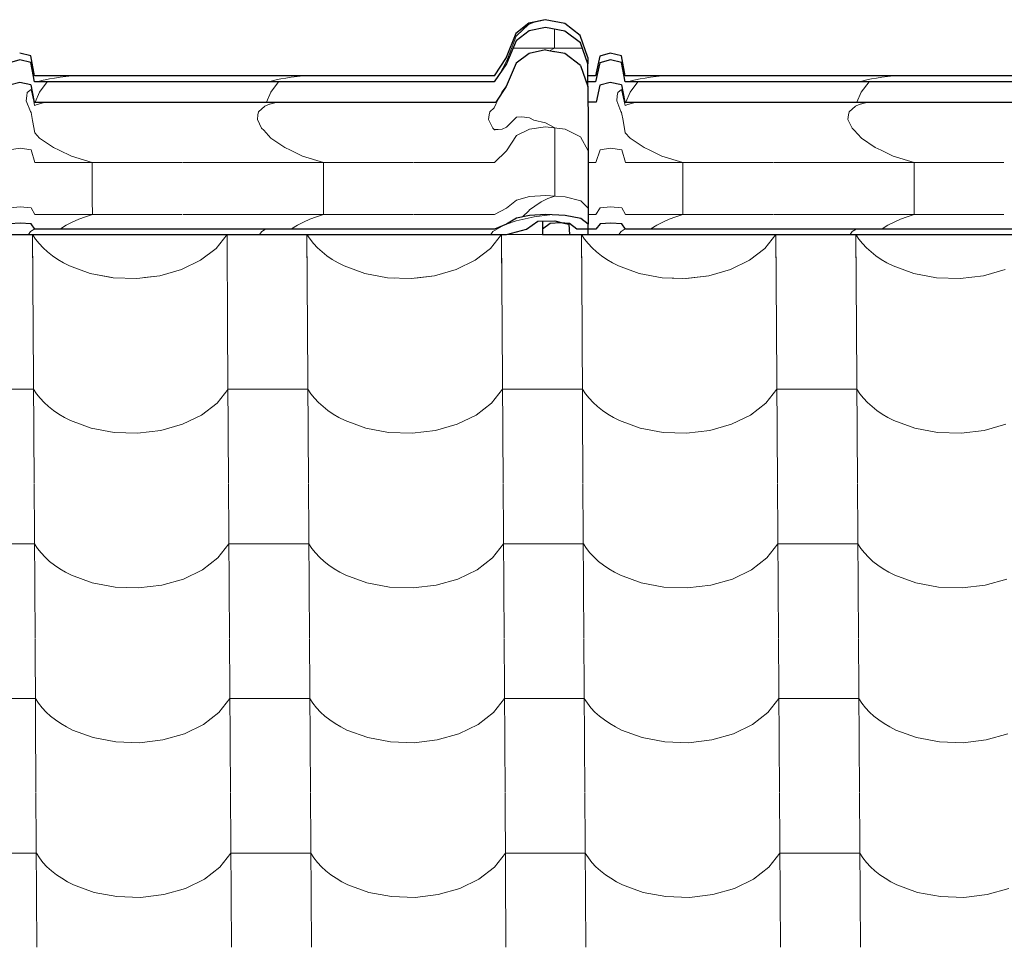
# Model space of a CAD drawing. Header units: millimetres. Extents: x -29001 to 109416, y -1251 to 13451.
# Tile 138 of 163: x -6444 to -5852, y 10428 to 10985. Entities that reach past the tile are written whole.
import ezdxf

# ---------------------------------------------------------------- set-up
doc = ezdxf.new("R2010")
doc.units = ezdxf.units.MM
doc.header["$MEASUREMENT"] = 0
for name, color, linetype in [('POHLED JIŽNÍ_1_Konstrukce - nosné', 7, 'Continuous'), ('POHLED JIŽNÍ_1_Nové_Konstrukce - krov', 7, 'Continuous'), ('POHLED JIŽNÍ_1_Nové_Konstrukce - střechy a skořepiny', 7, 'Continuous'), ('POHLED JIŽNÍ_1_Nové_Výplně - Povrchové', 7, 'Continuous')]:
    doc.layers.add(name, color=color, linetype=linetype)

# ---------------------------------------------------------------- blocks, each defined once
blk = doc.blocks.new('*X1', base_point=(-31394.74, -25864.88))
at = {"layer": 'POHLED JIŽNÍ_1_Nové_Výplně - Povrchové', "color": 21, "linetype": 'Continuous', "lineweight": 20, "true_color": 0xffaaaa}
for p, q in [((-6436.23, 10856.09), (-6435.87, 10799.61)), ((-6436.2, 10856.09), (-6434.39, 10853.33)), ((-6325.88, 10847.74), (-6319.29, 10856.09)), ((-6319.26, 10856.09), (-6318.91, 10799.61)), ((-6271.23, 10856.09), (-6270.88, 10799.61)), ((-6271.21, 10856.09), (-6269.39, 10853.33)), ((-6160.88, 10847.74), (-6154.3, 10856.09)), ((-6154.27, 10856.09), (-6153.91, 10799.61)), ((-6130.25, 10856.13), (-6151.16, 10856.13)), ((-6129.59, 10856.13), (-6130.25, 10856.13)), ((-6106.23, 10856.09), (-6105.88, 10799.61)), ((-6106.21, 10856.09), (-6104.39, 10853.33)), ((-5995.89, 10847.74), (-5989.3, 10856.09)), ((-5989.27, 10856.09), (-5988.92, 10799.61)), ((-5941.24, 10856.09), (-5940.88, 10799.61)), ((-5941.21, 10856.09), (-5939.39, 10853.33)), ((-6434.39, 10853.33), (-6432.25, 10850.64)), ((-6432.25, 10850.64), (-6429.82, 10848.05)), ((-6269.39, 10853.33), (-6267.25, 10850.64)), ((-6267.25, 10850.64), (-6264.83, 10848.05)), ((-6104.39, 10853.33), (-6102.25, 10850.64)), ((-6102.25, 10850.64), (-6099.83, 10848.05)), ((-5939.39, 10853.33), (-5937.26, 10850.64)), ((-5937.26, 10850.64), (-5934.83, 10848.05)), ((-6429.82, 10848.05), (-6427.13, 10845.59)), ((-6427.13, 10845.59), (-6424.17, 10843.26)), ((-6335.15, 10840.57), (-6325.88, 10847.74)), ((-6264.83, 10848.05), (-6262.13, 10845.59)), ((-6262.13, 10845.59), (-6259.18, 10843.26)), ((-6170.15, 10840.57), (-6160.88, 10847.74)), ((-6099.83, 10848.05), (-6097.13, 10845.59)), ((-6097.13, 10845.59), (-6094.18, 10843.26)), ((-6005.15, 10840.57), (-5995.89, 10847.74)), ((-5934.83, 10848.05), (-5932.14, 10845.59)), ((-5932.14, 10845.59), (-5929.18, 10843.26)), ((-6424.17, 10843.26), (-6420.97, 10841.08)), ((-6420.97, 10841.08), (-6417.55, 10839.06)), ((-6417.55, 10839.06), (-6413.92, 10837.21)), ((-6346.59, 10834.98), (-6335.15, 10840.57)), ((-6259.18, 10843.26), (-6255.98, 10841.08)), ((-6255.98, 10841.08), (-6252.55, 10839.06)), ((-6252.55, 10839.06), (-6248.92, 10837.21)), ((-6181.59, 10834.98), (-6170.15, 10840.57)), ((-6094.18, 10843.26), (-6090.98, 10841.08)), ((-6090.98, 10841.08), (-6087.56, 10839.06)), ((-6087.56, 10839.06), (-6083.92, 10837.21)), ((-6016.59, 10834.98), (-6005.15, 10840.57)), ((-5929.18, 10843.26), (-5925.98, 10841.08)), ((-5925.98, 10841.08), (-5922.56, 10839.06)), ((-5922.56, 10839.06), (-5918.92, 10837.21)), ((-6413.92, 10837.21), (-6401.45, 10832.64)), ((-6401.45, 10832.64), (-6387.77, 10830.05)), ((-6359.62, 10831.25), (-6346.59, 10834.98)), ((-6248.92, 10837.21), (-6236.45, 10832.64)), ((-6236.45, 10832.64), (-6222.77, 10830.05)), ((-6194.63, 10831.25), (-6181.59, 10834.98)), ((-6083.92, 10837.21), (-6071.45, 10832.64)), ((-6071.45, 10832.64), (-6057.77, 10830.05)), ((-6029.63, 10831.25), (-6016.59, 10834.98)), ((-5918.92, 10837.21), (-5906.45, 10832.64)), ((-5906.45, 10832.64), (-5892.78, 10830.05)), ((-5864.63, 10831.25), (-5851.6, 10834.98)), ((-6387.77, 10830.05), (-6373.59, 10829.58)), ((-6373.59, 10829.58), (-6359.62, 10831.25)), ((-6222.77, 10830.05), (-6208.59, 10829.58)), ((-6208.59, 10829.58), (-6194.63, 10831.25)), ((-6057.77, 10830.05), (-6043.59, 10829.58)), ((-6043.59, 10829.58), (-6029.63, 10831.25)), ((-5892.78, 10830.05), (-5878.6, 10829.58)), ((-5878.6, 10829.58), (-5864.63, 10831.25)), ((-6435.87, 10799.27), (-6435.29, 10706.6)), ((-6318.91, 10799.27), (-6318.33, 10706.6)), ((-6270.88, 10799.27), (-6270.3, 10706.6)), ((-6153.91, 10799.27), (-6153.33, 10706.6)), ((-6105.88, 10799.27), (-6105.3, 10706.6)), ((-5988.91, 10799.27), (-5988.34, 10706.6)), ((-5940.88, 10799.27), (-5940.3, 10706.6)), ((-6435.65, 10763.12), (-6459.66, 10763.12)), ((-6435.65, 10763.12), (-6433.8, 10760.33)), ((-6325.3, 10754.73), (-6318.68, 10763.12)), ((-6294.67, 10763.12), (-6318.68, 10763.12)), ((-6270.65, 10763.12), (-6294.67, 10763.12)), ((-6270.65, 10763.12), (-6268.81, 10760.33)), ((-6160.3, 10754.73), (-6153.69, 10763.12)), ((-6129.67, 10763.12), (-6153.69, 10763.12)), ((-6105.65, 10763.12), (-6129.67, 10763.12)), ((-6105.65, 10763.12), (-6103.81, 10760.33)), ((-5995.3, 10754.73), (-5988.69, 10763.12)), ((-5964.67, 10763.12), (-5988.69, 10763.12)), ((-5940.65, 10763.12), (-5964.67, 10763.12)), ((-5940.65, 10763.12), (-5938.81, 10760.33)), ((-6433.8, 10760.33), (-6431.67, 10757.63)), ((-6431.67, 10757.63), (-6429.24, 10755.04)), ((-6429.24, 10755.04), (-6426.55, 10752.58)), ((-6334.56, 10747.56), (-6325.3, 10754.73)), ((-6268.81, 10760.33), (-6266.67, 10757.63)), ((-6266.67, 10757.63), (-6264.25, 10755.04)), ((-6264.25, 10755.04), (-6261.55, 10752.58)), ((-6169.57, 10747.56), (-6160.3, 10754.73)), ((-6103.81, 10760.33), (-6101.67, 10757.63)), ((-6101.67, 10757.63), (-6099.25, 10755.04)), ((-6099.25, 10755.04), (-6096.55, 10752.58)), ((-6004.57, 10747.56), (-5995.3, 10754.73)), ((-5938.81, 10760.33), (-5936.67, 10757.63)), ((-5936.67, 10757.63), (-5934.25, 10755.04)), ((-5934.25, 10755.04), (-5931.55, 10752.58)), ((-6426.55, 10752.58), (-6423.59, 10750.25)), ((-6423.59, 10750.25), (-6420.39, 10748.07)), ((-6261.55, 10752.58), (-6258.59, 10750.25)), ((-6258.59, 10750.25), (-6255.4, 10748.07)), ((-6096.55, 10752.58), (-6093.6, 10750.25)), ((-6093.6, 10750.25), (-6090.4, 10748.07)), ((-5931.55, 10752.58), (-5928.6, 10750.25)), ((-5928.6, 10750.25), (-5925.4, 10748.07)), ((-6420.39, 10748.07), (-6416.97, 10746.05)), ((-6416.97, 10746.05), (-6413.34, 10744.21)), ((-6413.34, 10744.21), (-6400.86, 10739.63)), ((-6346.01, 10741.97), (-6334.56, 10747.56)), ((-6255.4, 10748.07), (-6251.97, 10746.05)), ((-6251.97, 10746.05), (-6248.34, 10744.21)), ((-6248.34, 10744.21), (-6235.87, 10739.63)), ((-6181.01, 10741.97), (-6169.57, 10747.56)), ((-6090.4, 10748.07), (-6086.97, 10746.05)), ((-6086.97, 10746.05), (-6083.34, 10744.21)), ((-6083.34, 10744.21), (-6070.87, 10739.63)), ((-6016.01, 10741.97), (-6004.57, 10747.56)), ((-5925.4, 10748.07), (-5921.98, 10746.05)), ((-5921.98, 10746.05), (-5918.34, 10744.21)), ((-5918.34, 10744.21), (-5905.87, 10739.63)), ((-6400.86, 10739.63), (-6387.19, 10737.05)), ((-6387.19, 10737.05), (-6373.01, 10736.57)), ((-6373.01, 10736.57), (-6359.04, 10738.24)), ((-6359.04, 10738.24), (-6346.01, 10741.97)), ((-6235.87, 10739.63), (-6222.19, 10737.05)), ((-6222.19, 10737.05), (-6208.01, 10736.57)), ((-6208.01, 10736.57), (-6194.04, 10738.24)), ((-6194.04, 10738.24), (-6181.01, 10741.97)), ((-6070.87, 10739.63), (-6057.19, 10737.05)), ((-6057.19, 10737.05), (-6043.01, 10736.57)), ((-6043.01, 10736.57), (-6029.05, 10738.24)), ((-6029.05, 10738.24), (-6016.01, 10741.97)), ((-5905.87, 10739.63), (-5892.2, 10737.05)), ((-5892.2, 10737.05), (-5878.01, 10736.57)), ((-5878.01, 10736.57), (-5864.05, 10738.24)), ((-5864.05, 10738.24), (-5851.01, 10741.97)), ((-6435.29, 10706.27), (-6434.71, 10613.59)), ((-6318.33, 10706.27), (-6317.75, 10613.59)), ((-6270.29, 10706.27), (-6269.71, 10613.59)), ((-6153.33, 10706.27), (-6152.75, 10613.59)), ((-6105.3, 10706.27), (-6104.72, 10613.59)), ((-5988.33, 10706.27), (-5987.75, 10613.59)), ((-5940.3, 10706.27), (-5939.72, 10613.59)), ((-6435.06, 10670.11), (-6459.08, 10670.11)), ((-6435.06, 10670.11), (-6433.22, 10667.32)), ((-6433.22, 10667.32), (-6431.09, 10664.62)), ((-6324.72, 10661.72), (-6318.1, 10670.11)), ((-6294.08, 10670.11), (-6318.1, 10670.11)), ((-6270.07, 10670.11), (-6294.08, 10670.11)), ((-6270.07, 10670.11), (-6268.23, 10667.32)), ((-6268.23, 10667.32), (-6266.09, 10664.62)), ((-6159.72, 10661.72), (-6153.1, 10670.11)), ((-6129.09, 10670.11), (-6153.1, 10670.11)), ((-6105.07, 10670.11), (-6129.09, 10670.11)), ((-6105.07, 10670.11), (-6103.23, 10667.32)), ((-6103.23, 10667.32), (-6101.09, 10664.62)), ((-5994.72, 10661.72), (-5988.11, 10670.11)), ((-5964.09, 10670.11), (-5988.11, 10670.11)), ((-5940.07, 10670.11), (-5964.09, 10670.11)), ((-5940.07, 10670.11), (-5938.23, 10667.32)), ((-5938.23, 10667.32), (-5936.09, 10664.62)), ((-6431.09, 10664.62), (-6428.66, 10662.03)), ((-6428.66, 10662.03), (-6425.97, 10659.57)), ((-6333.98, 10654.55), (-6324.72, 10661.72)), ((-6266.09, 10664.62), (-6263.66, 10662.03)), ((-6263.66, 10662.03), (-6260.97, 10659.57)), ((-6168.99, 10654.55), (-6159.72, 10661.72)), ((-6101.09, 10664.62), (-6098.67, 10662.03)), ((-6098.67, 10662.03), (-6095.97, 10659.57)), ((-6003.99, 10654.55), (-5994.72, 10661.72)), ((-5936.09, 10664.62), (-5933.67, 10662.03)), ((-5933.67, 10662.03), (-5930.97, 10659.57)), ((-6425.97, 10659.57), (-6423.01, 10657.24)), ((-6423.01, 10657.24), (-6419.81, 10655.06)), ((-6419.81, 10655.06), (-6416.39, 10653.04)), ((-6345.42, 10648.96), (-6333.98, 10654.55)), ((-6260.97, 10659.57), (-6258.01, 10657.24)), ((-6258.01, 10657.24), (-6254.81, 10655.06)), ((-6254.81, 10655.06), (-6251.39, 10653.04)), ((-6180.43, 10648.96), (-6168.99, 10654.55)), ((-6095.97, 10659.57), (-6093.02, 10657.24)), ((-6093.02, 10657.24), (-6089.82, 10655.06)), ((-6089.82, 10655.06), (-6086.39, 10653.04)), ((-6015.43, 10648.96), (-6003.99, 10654.55)), ((-5930.97, 10659.57), (-5928.02, 10657.24)), ((-5928.02, 10657.24), (-5924.82, 10655.06)), ((-5924.82, 10655.06), (-5921.39, 10653.04)), ((-6416.39, 10653.04), (-6412.75, 10651.2)), ((-6412.75, 10651.2), (-6400.28, 10646.62)), ((-6358.46, 10645.24), (-6345.42, 10648.96)), ((-6251.39, 10653.04), (-6247.76, 10651.2)), ((-6247.76, 10651.2), (-6235.28, 10646.62)), ((-6193.46, 10645.24), (-6180.43, 10648.96)), ((-6086.39, 10653.04), (-6082.76, 10651.2)), ((-6082.76, 10651.2), (-6070.29, 10646.62)), ((-6028.47, 10645.24), (-6015.43, 10648.96)), ((-5921.39, 10653.04), (-5917.76, 10651.2)), ((-5917.76, 10651.2), (-5905.29, 10646.62)), ((-5863.47, 10645.24), (-5850.43, 10648.96)), ((-6400.28, 10646.62), (-6386.61, 10644.04)), ((-6386.61, 10644.04), (-6372.42, 10643.57)), ((-6372.42, 10643.57), (-6358.46, 10645.24)), ((-6235.28, 10646.62), (-6221.61, 10644.04)), ((-6221.61, 10644.04), (-6207.43, 10643.57)), ((-6207.43, 10643.57), (-6193.46, 10645.24)), ((-6070.29, 10646.62), (-6056.61, 10644.04)), ((-6056.61, 10644.04), (-6042.43, 10643.57)), ((-6042.43, 10643.57), (-6028.47, 10645.24)), ((-5905.29, 10646.62), (-5891.61, 10644.04)), ((-5891.61, 10644.04), (-5877.43, 10643.57)), ((-5877.43, 10643.57), (-5863.47, 10645.24)), ((-6434.71, 10613.26), (-6434.13, 10520.58)), ((-6317.75, 10613.26), (-6317.17, 10520.58)), ((-6269.71, 10613.26), (-6269.13, 10520.58)), ((-6152.75, 10613.26), (-6152.17, 10520.58)), ((-6104.71, 10613.26), (-6104.14, 10520.58)), ((-5987.75, 10613.26), (-5987.17, 10520.58)), ((-5939.72, 10613.26), (-5939.14, 10520.58)), ((-6434.48, 10577.1), (-6458.5, 10577.1)), ((-6434.48, 10577.1), (-6432.64, 10574.31)), ((-6324.14, 10568.71), (-6317.52, 10577.1)), ((-6293.5, 10577.1), (-6317.52, 10577.1)), ((-6269.49, 10577.1), (-6293.5, 10577.1)), ((-6269.49, 10577.1), (-6267.64, 10574.31)), ((-6159.14, 10568.71), (-6152.52, 10577.1)), ((-6128.51, 10577.1), (-6152.52, 10577.1)), ((-6104.49, 10577.1), (-6128.51, 10577.1)), ((-6104.49, 10577.1), (-6102.65, 10574.31)), ((-5994.14, 10568.71), (-5987.53, 10577.1)), ((-5963.51, 10577.1), (-5987.53, 10577.1)), ((-5939.49, 10577.1), (-5963.51, 10577.1)), ((-5939.49, 10577.1), (-5937.65, 10574.31)), ((-6432.64, 10574.31), (-6430.5, 10571.61)), ((-6430.5, 10571.61), (-6428.08, 10569.02)), ((-6267.64, 10574.31), (-6265.51, 10571.61)), ((-6265.51, 10571.61), (-6263.08, 10569.02)), ((-6102.65, 10574.31), (-6100.51, 10571.61)), ((-6100.51, 10571.61), (-6098.09, 10569.02)), ((-5937.65, 10574.31), (-5935.51, 10571.61)), ((-5935.51, 10571.61), (-5933.09, 10569.02)), ((-6428.08, 10569.02), (-6425.38, 10566.56)), ((-6425.38, 10566.56), (-6422.43, 10564.23)), ((-6333.4, 10561.54), (-6324.14, 10568.71)), ((-6263.08, 10569.02), (-6260.39, 10566.56)), ((-6260.39, 10566.56), (-6257.43, 10564.23)), ((-6168.4, 10561.54), (-6159.14, 10568.71)), ((-6098.09, 10569.02), (-6095.39, 10566.56)), ((-6095.39, 10566.56), (-6092.43, 10564.23)), ((-6003.41, 10561.54), (-5994.14, 10568.71)), ((-5933.09, 10569.02), (-5930.39, 10566.56)), ((-5930.39, 10566.56), (-5927.44, 10564.23)), ((-6422.43, 10564.23), (-6419.23, 10562.05)), ((-6419.23, 10562.05), (-6415.81, 10560.04)), ((-6415.81, 10560.04), (-6412.17, 10558.19)), ((-6344.84, 10555.95), (-6333.4, 10561.54)), ((-6257.43, 10564.23), (-6254.23, 10562.05)), ((-6254.23, 10562.05), (-6250.81, 10560.04)), ((-6250.81, 10560.04), (-6247.18, 10558.19)), ((-6179.85, 10555.95), (-6168.4, 10561.54)), ((-6092.43, 10564.23), (-6089.24, 10562.05)), ((-6089.24, 10562.05), (-6085.81, 10560.04)), ((-6085.81, 10560.04), (-6082.18, 10558.19)), ((-6014.85, 10555.95), (-6003.41, 10561.54)), ((-5927.44, 10564.23), (-5924.24, 10562.05)), ((-5924.24, 10562.05), (-5920.81, 10560.04)), ((-5920.81, 10560.04), (-5917.18, 10558.19)), ((-6412.17, 10558.19), (-6399.7, 10553.61)), ((-6399.7, 10553.61), (-6386.02, 10551.03)), ((-6357.88, 10552.23), (-6344.84, 10555.95)), ((-6247.18, 10558.19), (-6234.7, 10553.61)), ((-6234.7, 10553.61), (-6221.03, 10551.03)), ((-6192.88, 10552.23), (-6179.85, 10555.95)), ((-6082.18, 10558.19), (-6069.71, 10553.61)), ((-6069.71, 10553.61), (-6056.03, 10551.03)), ((-6027.88, 10552.23), (-6014.85, 10555.95)), ((-5917.18, 10558.19), (-5904.71, 10553.61)), ((-5904.71, 10553.61), (-5891.03, 10551.03)), ((-5862.89, 10552.23), (-5849.85, 10555.95)), ((-6386.02, 10551.03), (-6371.84, 10550.56)), ((-6371.84, 10550.56), (-6357.88, 10552.23)), ((-6221.03, 10551.03), (-6206.85, 10550.56)), ((-6206.85, 10550.56), (-6192.88, 10552.23)), ((-6056.03, 10551.03), (-6041.85, 10550.56)), ((-6041.85, 10550.56), (-6027.88, 10552.23)), ((-5891.03, 10551.03), (-5876.85, 10550.56)), ((-5876.85, 10550.56), (-5862.89, 10552.23)), ((-6434.13, 10520.25), (-6433.55, 10427.57)), ((-6317.16, 10520.25), (-6316.59, 10427.57)), ((-6269.13, 10520.25), (-6268.55, 10427.57)), ((-6152.17, 10520.25), (-6151.59, 10427.57)), ((-6104.13, 10520.25), (-6103.55, 10427.57)), ((-5987.17, 10520.25), (-5986.59, 10427.57)), ((-5939.14, 10520.25), (-5938.56, 10427.57)), ((-6433.9, 10484.09), (-6457.92, 10484.09)), ((-6433.9, 10484.09), (-6432.06, 10481.3)), ((-6323.55, 10475.7), (-6316.94, 10484.09)), ((-6292.92, 10484.09), (-6316.94, 10484.09)), ((-6268.9, 10484.09), (-6292.92, 10484.09)), ((-6268.9, 10484.09), (-6267.06, 10481.3)), ((-6158.56, 10475.7), (-6151.94, 10484.09)), ((-6127.92, 10484.09), (-6151.94, 10484.09)), ((-6103.91, 10484.09), (-6127.92, 10484.09)), ((-6103.91, 10484.09), (-6102.07, 10481.3)), ((-5993.56, 10475.7), (-5986.94, 10484.09)), ((-5962.93, 10484.09), (-5986.94, 10484.09)), ((-5938.91, 10484.09), (-5962.93, 10484.09)), ((-5938.91, 10484.09), (-5937.07, 10481.3)), ((-6432.06, 10481.3), (-6429.92, 10478.6)), ((-6429.92, 10478.6), (-6427.5, 10476.01)), ((-6267.06, 10481.3), (-6264.92, 10478.6)), ((-6264.92, 10478.6), (-6262.5, 10476.01)), ((-6102.07, 10481.3), (-6099.93, 10478.6)), ((-6099.93, 10478.6), (-6097.5, 10476.01)), ((-5937.07, 10481.3), (-5934.93, 10478.6)), ((-5934.93, 10478.6), (-5932.51, 10476.01)), ((-6427.5, 10476.01), (-6424.8, 10473.55)), ((-6424.8, 10473.55), (-6421.85, 10471.22)), ((-6421.85, 10471.22), (-6418.65, 10469.04)), ((-6332.82, 10468.53), (-6323.55, 10475.7)), ((-6262.5, 10476.01), (-6259.8, 10473.55)), ((-6259.8, 10473.55), (-6256.85, 10471.22)), ((-6256.85, 10471.22), (-6253.65, 10469.04)), ((-6167.82, 10468.53), (-6158.56, 10475.7)), ((-6097.5, 10476.01), (-6094.81, 10473.55)), ((-6094.81, 10473.55), (-6091.85, 10471.22)), ((-6091.85, 10471.22), (-6088.65, 10469.04)), ((-6002.82, 10468.53), (-5993.56, 10475.7)), ((-5932.51, 10476.01), (-5929.81, 10473.55)), ((-5929.81, 10473.55), (-5926.85, 10471.22)), ((-5926.85, 10471.22), (-5923.66, 10469.04)), ((-6418.65, 10469.04), (-6415.22, 10467.03)), ((-6415.22, 10467.03), (-6411.59, 10465.18)), ((-6411.59, 10465.18), (-6399.12, 10460.61)), ((-6344.26, 10462.94), (-6332.82, 10468.53)), ((-6253.65, 10469.04), (-6250.23, 10467.03)), ((-6250.23, 10467.03), (-6246.59, 10465.18)), ((-6246.59, 10465.18), (-6234.12, 10460.61)), ((-6179.26, 10462.94), (-6167.82, 10468.53)), ((-6088.65, 10469.04), (-6085.23, 10467.03)), ((-6085.23, 10467.03), (-6081.6, 10465.18)), ((-6081.6, 10465.18), (-6069.12, 10460.61)), ((-6014.27, 10462.94), (-6002.82, 10468.53)), ((-5923.66, 10469.04), (-5920.23, 10467.03)), ((-5920.23, 10467.03), (-5916.6, 10465.18)), ((-5916.6, 10465.18), (-5904.13, 10460.61)), ((-6399.12, 10460.61), (-6385.44, 10458.02)), ((-6371.26, 10457.55), (-6357.3, 10459.22)), ((-6357.3, 10459.22), (-6344.26, 10462.94)), ((-6234.12, 10460.61), (-6220.45, 10458.02)), ((-6206.26, 10457.55), (-6192.3, 10459.22)), ((-6192.3, 10459.22), (-6179.26, 10462.94)), ((-6069.12, 10460.61), (-6055.45, 10458.02)), ((-6041.27, 10457.55), (-6027.3, 10459.22)), ((-6027.3, 10459.22), (-6014.27, 10462.94)), ((-5904.13, 10460.61), (-5890.45, 10458.02)), ((-5876.27, 10457.55), (-5862.31, 10459.22)), ((-5862.31, 10459.22), (-5849.27, 10462.94)), ((-6385.44, 10458.02), (-6371.26, 10457.55)), ((-6220.45, 10458.02), (-6206.26, 10457.55)), ((-6055.45, 10458.02), (-6041.27, 10457.55)), ((-5890.45, 10458.02), (-5876.27, 10457.55))]:
    blk.add_line(p, q, dxfattribs=at)
blk = doc.blocks.new('*X2', base_point=(-31394.74, -25864.88))
at = {"layer": 'POHLED JIŽNÍ_1_Nové_Konstrukce - střechy a skořepiny', "color": 21, "linetype": 'Continuous', "lineweight": 20, "true_color": 0xffaaaa}
for p, q in [((-6436.23, 10856.09), (-6436.07, 10830.24)), ((-6436.2, 10856.09), (-6434.39, 10853.33)), ((-6325.88, 10847.74), (-6319.29, 10856.09)), ((-6319.26, 10856.09), (-6319.1, 10830.06)), ((-6271.23, 10856.09), (-6271.07, 10829.99)), ((-6271.21, 10856.09), (-6269.39, 10853.33)), ((-6160.88, 10847.74), (-6154.3, 10856.09)), ((-6154.27, 10856.09), (-6154.05, 10821.21)), ((-6130.25, 10856.13), (-6151.16, 10856.13)), ((-6129.59, 10856.13), (-6130.25, 10856.13)), ((-6106.23, 10856.09), (-6106.07, 10829.75)), ((-6106.21, 10856.09), (-6104.39, 10853.33)), ((-5995.89, 10847.74), (-5989.3, 10856.09)), ((-5989.27, 10856.09), (-5989.1, 10829.57)), ((-5941.24, 10856.09), (-5941.07, 10829.5)), ((-5941.21, 10856.09), (-5939.39, 10853.33)), ((-6434.39, 10853.33), (-6432.25, 10850.64)), ((-6432.25, 10850.64), (-6429.82, 10848.05)), ((-6269.39, 10853.33), (-6267.25, 10850.64)), ((-6267.25, 10850.64), (-6264.83, 10848.05)), ((-6104.39, 10853.33), (-6102.25, 10850.64)), ((-6102.25, 10850.64), (-6099.83, 10848.05)), ((-5939.39, 10853.33), (-5937.26, 10850.64)), ((-5937.26, 10850.64), (-5934.83, 10848.05)), ((-6429.82, 10848.05), (-6427.13, 10845.59)), ((-6427.13, 10845.59), (-6424.17, 10843.26)), ((-6335.15, 10840.57), (-6325.88, 10847.74)), ((-6264.83, 10848.05), (-6262.13, 10845.59)), ((-6262.13, 10845.59), (-6259.18, 10843.26)), ((-6170.15, 10840.57), (-6160.88, 10847.74)), ((-6099.83, 10848.05), (-6097.13, 10845.59)), ((-6097.13, 10845.59), (-6094.18, 10843.26)), ((-6005.15, 10840.57), (-5995.89, 10847.74)), ((-5934.83, 10848.05), (-5932.14, 10845.59)), ((-5932.14, 10845.59), (-5929.18, 10843.26)), ((-6424.17, 10843.26), (-6420.97, 10841.08)), ((-6420.97, 10841.08), (-6417.55, 10839.06)), ((-6417.55, 10839.06), (-6413.92, 10837.21)), ((-6346.59, 10834.98), (-6335.15, 10840.57)), ((-6259.18, 10843.26), (-6255.98, 10841.08)), ((-6255.98, 10841.08), (-6252.55, 10839.06)), ((-6252.55, 10839.06), (-6248.92, 10837.21)), ((-6181.59, 10834.98), (-6170.15, 10840.57)), ((-6094.18, 10843.26), (-6090.98, 10841.08)), ((-6090.98, 10841.08), (-6087.56, 10839.06)), ((-6087.56, 10839.06), (-6083.92, 10837.21)), ((-6016.59, 10834.98), (-6005.15, 10840.57)), ((-5929.18, 10843.26), (-5925.98, 10841.08)), ((-5925.98, 10841.08), (-5922.56, 10839.06)), ((-5922.56, 10839.06), (-5918.92, 10837.21)), ((-6413.92, 10837.21), (-6401.45, 10832.64)), ((-6401.45, 10832.64), (-6388.37, 10830.17)), ((-6359.62, 10831.25), (-6346.59, 10834.98)), ((-6248.92, 10837.21), (-6236.45, 10832.64)), ((-6236.45, 10832.64), (-6222.77, 10830.05)), ((-6194.63, 10831.25), (-6181.59, 10834.98)), ((-6083.92, 10837.21), (-6071.45, 10832.64)), ((-6071.45, 10832.64), (-6057.77, 10830.05)), ((-6029.63, 10831.25), (-6016.59, 10834.98)), ((-5918.92, 10837.21), (-5906.45, 10832.64)), ((-5906.45, 10832.64), (-5892.78, 10830.05)), ((-5864.63, 10831.25), (-5851.6, 10834.98)), ((-6368.94, 10830.14), (-6359.62, 10831.25)), ((-6222.77, 10830.05), (-6218.54, 10829.91)), ((-6205.99, 10829.9), (-6194.63, 10831.25)), ((-6057.77, 10830.05), (-6045.75, 10829.66)), ((-6043.03, 10829.65), (-6029.63, 10831.25)), ((-5892.78, 10830.05), (-5878.6, 10829.58)), ((-5878.6, 10829.58), (-5864.63, 10831.25))]:
    blk.add_line(p, q, dxfattribs=at)

msp = doc.modelspace()

# ---------------------------------------------------------------- linework, layer by layer
at = {"layer": 'POHLED JIŽNÍ_1_Nové_Konstrukce - krov', "color": 1, "linetype": 'Continuous', "lineweight": 25}
for p, q in [((-6137.75, 10983.03), (-6145.62, 10976.93)), ((-6128.02, 10985.2), (-6137.75, 10983.03)), ((-6127.89, 10980.54), (-6137.62, 10978.44)), ((-6116.3, 10982.9), (-6127.96, 10985.2)), ((-6116.24, 10978.31), (-6127.89, 10980.54)), ((-6106.92, 10975.64), (-6116.3, 10982.9)), ((-6145.62, 10976.93), (-6151.48, 10962.56)), ((-6137.62, 10978.44), (-6145.49, 10972.52)), ((-6106.85, 10971.28), (-6116.24, 10978.31)), ((-6102.38, 10962.56), (-6106.92, 10975.64)), ((-6145.49, 10972.52), (-6151.37, 10958.59)), ((-6102.32, 10958.59), (-6106.85, 10971.28)), ((-6437.18, 10963.47), (-6443.9, 10965.04)), ((-6434.99, 10951.44), (-6437.18, 10963.47)), ((-6151.48, 10962.56), (-6158.7, 10951.44)), ((-6137.63, 10964.91), (-6145.5, 10959)), ((-6127.9, 10967.02), (-6137.63, 10964.91)), ((-6127.9, 10967.02), (-6122.83, 10966.05)), ((-6122.25, 10965.94), (-6122.83, 10966.05)), ((-6122.41, 10966.08), (-6122.25, 10965.94)), ((-6116.25, 10964.79), (-6122.25, 10965.94)), ((-6106.86, 10957.75), (-6116.25, 10964.79)), ((-6102.38, 10962.56), (-6102.32, 10958.59)), ((-6095.2, 10963.3), (-6097.86, 10951.44)), ((-6088.96, 10965.04), (-6095.2, 10963.3)), ((-6082.18, 10963.47), (-6088.91, 10965.04)), ((-6079.99, 10951.44), (-6082.18, 10963.47)), ((-6443.85, 10961), (-6450.09, 10959.31)), ((-6437.12, 10959.47), (-6443.85, 10961)), ((-6434.94, 10947.81), (-6437.12, 10959.47)), ((-6151.37, 10958.59), (-6158.6, 10947.81)), ((-6145.5, 10959), (-6151.38, 10945.07)), ((-6106.86, 10957.75), (-6102.33, 10945.07)), ((-6102.33, 10947.81), (-6102.32, 10958.59)), ((-6095.09, 10959.31), (-6097.76, 10947.81)), ((-6088.85, 10961), (-6095.09, 10959.31)), ((-6082.12, 10959.47), (-6088.85, 10961)), ((-6079.94, 10947.81), (-6082.12, 10959.47)), ((-6429.76, 10951.44), (-6434.99, 10951.44)), ((-6164.19, 10951.44), (-6429.76, 10951.44)), ((-6158.65, 10951.44), (-6164.19, 10951.44)), ((-6097.81, 10951.44), (-6102.33, 10951.44)), ((-6074.76, 10951.44), (-6079.99, 10951.44)), ((-5809.19, 10951.44), (-6074.76, 10951.44)), ((-6443.86, 10947.48), (-6450.1, 10945.79)), ((-6437.13, 10945.95), (-6443.86, 10947.48)), ((-6437.13, 10945.95), (-6435.22, 10935.71)), ((-6429.71, 10947.81), (-6434.94, 10947.81)), ((-6164.14, 10947.81), (-6429.71, 10947.81)), ((-6158.6, 10947.81), (-6164.14, 10947.81)), ((-6151.38, 10945.07), (-6157.65, 10935.71)), ((-6097.76, 10947.81), (-6103.31, 10947.81)), ((-6102.33, 10945.07), (-6102.33, 10947.81)), ((-6102.33, 10945.07), (-6102.29, 10938.09)), ((-6095.1, 10945.79), (-6097.44, 10935.71)), ((-6088.86, 10947.48), (-6095.1, 10945.79)), ((-6082.13, 10945.95), (-6088.86, 10947.48)), ((-6082.13, 10945.95), (-6080.22, 10935.71)), ((-6074.71, 10947.81), (-6079.94, 10947.81)), ((-5809.14, 10947.81), (-6074.71, 10947.81)), ((-6435.22, 10935.71), (-6157.65, 10935.71)), ((-6102.29, 10938.09), (-6102.24, 10927.87)), ((-6097.44, 10935.71), (-6102.28, 10935.71)), ((-6080.22, 10935.71), (-5802.65, 10935.71)), ((-6102.24, 10927.87), (-6102.21, 10914.75)), ((-6102.21, 10914.75), (-6102.17, 10899.1)), ((-6102.17, 10899.1), (-6102.15, 10881.41)), ((-6102.15, 10881.41), (-6102.13, 10862.22)), ((-6137.39, 10867.54), (-6145.27, 10865.95)), ((-6127.66, 10868.1), (-6137.39, 10867.54)), ((-6116.01, 10867.5), (-6127.66, 10868.1)), ((-6106.64, 10865.62), (-6116.01, 10867.5)), ((-6443.65, 10862.87), (-6449.89, 10862.41)), ((-6436.93, 10862.46), (-6443.65, 10862.87)), ((-6434.77, 10859.33), (-6436.93, 10862.46)), ((-6151.18, 10862.22), (-6158.42, 10859.33)), ((-6145.27, 10865.95), (-6151.18, 10862.22)), ((-6139.17, 10859.33), (-6132.52, 10864)), ((-6132.52, 10864), (-6122.21, 10864.23)), ((-6129.71, 10864.06), (-6129.7, 10859.33)), ((-6124.94, 10862.76), (-6129.7, 10859.33)), ((-6118.9, 10863.02), (-6124.94, 10862.76)), ((-6122.21, 10864.23), (-6116.76, 10862.92)), ((-6113.34, 10862.76), (-6118.9, 10863.02)), ((-6116.76, 10862.92), (-6113.87, 10862.22)), ((-6113.87, 10862.22), (-6113.36, 10856.09)), ((-6108.99, 10859.33), (-6113.34, 10862.76)), ((-6102.13, 10862.22), (-6106.64, 10865.62)), ((-6102.16, 10859.33), (-6102.13, 10862.22)), ((-6094.89, 10862.41), (-6097.59, 10859.33)), ((-6088.65, 10862.87), (-6094.89, 10862.41)), ((-6081.93, 10862.46), (-6088.65, 10862.87)), ((-6079.77, 10859.33), (-6081.93, 10862.46)), ((-6457.19, 10856.09), (-6442.44, 10856.09)), ((-6442.44, 10856.09), (-6151.29, 10856.09)), ((-6429.53, 10859.33), (-6434.77, 10859.33)), ((-6163.96, 10859.33), (-6429.53, 10859.33)), ((-6158.42, 10859.33), (-6163.96, 10859.33)), ((-6151.29, 10856.09), (-6139.17, 10859.33)), ((-6129.7, 10859.33), (-6129.59, 10856.09)), ((-6129.59, 10856.09), (-6114.65, 10856.09)), ((-6114.65, 10856.09), (-6113.36, 10856.09)), ((-6113.36, 10856.09), (-6102.19, 10856.09)), ((-6103.82, 10859.33), (-6108.99, 10859.33)), ((-6097.59, 10859.33), (-6103.82, 10859.33)), ((-6102.19, 10856.09), (-6102.16, 10859.33)), ((-6102.19, 10856.09), (-6087.44, 10856.09)), ((-6087.44, 10856.09), (-5796.29, 10856.09)), ((-6074.53, 10859.33), (-6079.77, 10859.33)), ((-5808.96, 10859.33), (-6074.53, 10859.33))]:
    msp.add_line(p, q, dxfattribs=at)
at = {"layer": 'POHLED JIŽNÍ_1_Nové_Konstrukce - krov', "color": 21, "linetype": 'Continuous', "lineweight": 20, "true_color": 0xffaaaa}
for p, q in [((-6137.7, 10983.03), (-6145.57, 10976.93)), ((-6138.2, 10982.11), (-6141.67, 10978.88)), ((-6137.68, 10982.59), (-6138.2, 10982.11)), ((-6127.97, 10985.2), (-6137.7, 10983.03)), ((-6134.52, 10983.72), (-6137.68, 10982.59)), ((-6134.44, 10983.75), (-6134.52, 10983.72)), ((-6130.66, 10984.6), (-6134.44, 10983.75)), ((-6127.97, 10985.2), (-6130.66, 10984.6)), ((-6145.57, 10976.93), (-6151.44, 10962.56)), ((-6145.57, 10976.93), (-6151.44, 10962.56)), ((-6145.53, 10975.21), (-6147.93, 10968.92)), ((-6145.53, 10975.21), (-6147.93, 10968.92)), ((-6144.92, 10975.8), (-6145.53, 10975.21)), ((-6141.67, 10978.88), (-6144.92, 10975.8)), ((-6122.39, 10979.49), (-6122.4, 10968.08)), ((-6147.93, 10968.92), (-6150.69, 10961.67)), ((-6147.93, 10968.92), (-6150.69, 10961.67)), ((-6105.71, 10968.08), (-6147.37, 10968.08)), ((-6125.39, 10966.54), (-6122.4, 10968.08)), ((-6151.44, 10962.56), (-6158.66, 10951.44)), ((-6151.44, 10962.56), (-6158.66, 10951.44)), ((-6095.16, 10963.3), (-6097.83, 10951.44)), ((-6095.16, 10963.3), (-6097.83, 10951.44)), ((-6088.92, 10965.04), (-6095.16, 10963.3)), ((-6151.39, 10959.77), (-6155.35, 10952.65)), ((-6151.39, 10959.77), (-6155.35, 10952.65)), ((-6150.69, 10961.67), (-6151.39, 10959.77)), ((-6150.69, 10961.67), (-6151.39, 10959.77)), ((-6422.93, 10950.12), (-6425.94, 10949.62)), ((-6419.68, 10950.6), (-6422.93, 10950.12)), ((-6416.21, 10951.03), (-6419.68, 10950.6)), ((-6412.53, 10951.43), (-6416.21, 10951.03)), ((-6412.45, 10951.44), (-6412.53, 10951.43)), ((-6283.93, 10950.12), (-6286.94, 10949.62)), ((-6280.68, 10950.6), (-6283.93, 10950.12)), ((-6277.21, 10951.03), (-6280.68, 10950.6)), ((-6273.53, 10951.43), (-6277.21, 10951.03)), ((-6273.45, 10951.44), (-6273.53, 10951.43)), ((-6067.93, 10950.12), (-6070.94, 10949.62)), ((-6064.68, 10950.6), (-6067.93, 10950.12)), ((-6061.21, 10951.03), (-6064.68, 10950.6)), ((-6057.53, 10951.43), (-6061.21, 10951.03)), ((-6057.45, 10951.44), (-6057.53, 10951.43)), ((-5928.93, 10950.12), (-5931.94, 10949.62)), ((-5925.68, 10950.6), (-5928.93, 10950.12)), ((-5922.21, 10951.03), (-5925.68, 10950.6)), ((-5918.53, 10951.43), (-5922.21, 10951.03)), ((-5918.45, 10951.44), (-5918.53, 10951.43)), ((-6429.72, 10948.8), (-6433.35, 10947.81)), ((-6432.02, 10941.56), (-6427.3, 10947.81)), ((-6428.69, 10949.08), (-6429.72, 10948.8)), ((-6425.94, 10949.62), (-6428.69, 10949.08)), ((-6289.69, 10949.08), (-6294.36, 10947.81)), ((-6293.02, 10941.56), (-6288.3, 10947.81)), ((-6286.94, 10949.62), (-6289.69, 10949.08)), ((-6154.02, 10941.56), (-6151.38, 10945.07)), ((-6154.02, 10941.56), (-6151.47, 10944.94)), ((-6074.72, 10948.8), (-6078.36, 10947.81)), ((-6077.02, 10941.56), (-6072.3, 10947.81)), ((-6073.69, 10949.08), (-6074.72, 10948.8)), ((-6070.94, 10949.62), (-6073.69, 10949.08)), ((-5934.69, 10949.08), (-5939.36, 10947.81)), ((-5938.02, 10941.56), (-5933.3, 10947.81)), ((-5931.94, 10949.62), (-5934.69, 10949.08)), ((-6439.67, 10939.46), (-6440.02, 10936.42)), ((-6439.34, 10941.37), (-6439.67, 10939.46)), ((-6437.11, 10943.16), (-6439.34, 10941.37)), ((-6435.51, 10936.24), (-6437.11, 10943.16)), ((-6434.6, 10935.71), (-6432.02, 10941.56)), ((-6295.6, 10935.71), (-6293.02, 10941.56)), ((-6155.36, 10939.13), (-6157.51, 10934.88)), ((-6155.36, 10939.13), (-6157.51, 10934.88)), ((-6154.57, 10940.31), (-6154.02, 10941.56)), ((-6154.57, 10940.31), (-6154.02, 10941.56)), ((-6084.67, 10939.46), (-6085.02, 10936.42)), ((-6084.34, 10941.37), (-6084.67, 10939.46)), ((-6082.12, 10943.16), (-6084.34, 10941.37)), ((-6080.51, 10936.24), (-6082.12, 10943.16)), ((-6079.6, 10935.71), (-6077.02, 10941.56)), ((-5940.6, 10935.71), (-5938.02, 10941.56)), ((-6440.02, 10936.42), (-6437.5, 10930.02)), ((-6434.95, 10933.53), (-6435.51, 10936.24)), ((-6433.36, 10934.29), (-6434.95, 10933.53)), ((-6429.73, 10935.16), (-6433.36, 10934.29)), ((-6429.73, 10935.16), (-6432.7, 10934.44)), ((-6428.7, 10935.41), (-6429.73, 10935.16)), ((-6428.7, 10935.41), (-6429.73, 10935.16)), ((-6426.92, 10935.71), (-6428.7, 10935.41)), ((-6426.92, 10935.71), (-6428.7, 10935.41)), ((-6296.51, 10933.27), (-6300.35, 10929.74)), ((-6294.36, 10934.29), (-6296.51, 10933.27)), ((-6289.7, 10935.41), (-6294.36, 10934.29)), ((-6289.7, 10935.41), (-6293.7, 10934.44)), ((-6287.92, 10935.71), (-6289.7, 10935.41)), ((-6287.92, 10935.71), (-6289.7, 10935.41)), ((-6158.59, 10932.27), (-6161.35, 10929.74)), ((-6158.59, 10932.27), (-6161.35, 10929.74)), ((-6157.51, 10934.88), (-6158.59, 10932.27)), ((-6157.51, 10934.88), (-6158.59, 10932.27)), ((-6085.02, 10936.42), (-6082.5, 10930.02)), ((-6079.95, 10933.53), (-6080.51, 10936.24)), ((-6078.36, 10934.29), (-6079.95, 10933.53)), ((-6074.73, 10935.16), (-6078.36, 10934.29)), ((-6074.73, 10935.16), (-6077.71, 10934.44)), ((-6073.7, 10935.41), (-6074.73, 10935.16)), ((-6073.7, 10935.41), (-6074.73, 10935.16)), ((-6071.92, 10935.71), (-6073.7, 10935.41)), ((-6071.92, 10935.71), (-6073.7, 10935.41)), ((-5941.51, 10933.27), (-5945.35, 10929.74)), ((-5939.37, 10934.29), (-5941.51, 10933.27)), ((-5934.7, 10935.41), (-5939.37, 10934.29)), ((-5934.7, 10935.41), (-5938.71, 10934.44)), ((-5932.92, 10935.71), (-5934.7, 10935.41)), ((-5932.92, 10935.71), (-5934.7, 10935.41)), ((-6437.5, 10930.02), (-6437.05, 10929.48)), ((-6437.05, 10929.48), (-6436.18, 10924.69)), ((-6300.68, 10927.97), (-6301.03, 10925.18)), ((-6300.35, 10929.74), (-6300.68, 10927.97)), ((-6161.68, 10927.97), (-6162.03, 10925.18)), ((-6161.68, 10927.97), (-6162.03, 10925.18)), ((-6161.35, 10929.74), (-6161.68, 10927.97)), ((-6161.35, 10929.74), (-6161.68, 10927.97)), ((-6151.27, 10920.57), (-6145.51, 10926.48)), ((-6151.27, 10920.57), (-6145.51, 10926.48)), ((-6145.51, 10926.48), (-6145.36, 10926.67)), ((-6145.51, 10926.48), (-6145.36, 10926.67)), ((-6145.36, 10926.67), (-6142.08, 10926.74)), ((-6142.08, 10926.74), (-6137.47, 10926.26)), ((-6082.5, 10930.02), (-6082.05, 10929.48)), ((-6082.05, 10929.48), (-6081.18, 10924.69)), ((-5945.68, 10927.97), (-5946.03, 10925.18)), ((-5945.35, 10929.74), (-5945.68, 10927.97)), ((-6436.18, 10924.69), (-6434.87, 10917.22)), ((-6301.03, 10925.18), (-6298.52, 10919.9)), ((-6162.03, 10925.18), (-6159.52, 10919.9)), ((-6162.03, 10925.18), (-6159.52, 10919.9)), ((-6153.92, 10919.36), (-6151.27, 10920.57)), ((-6153.92, 10919.36), (-6151.27, 10920.57)), ((-6137.47, 10926.26), (-6134.77, 10924.9)), ((-6127.73, 10920.87), (-6137.46, 10919.48)), ((-6134.77, 10924.9), (-6127.73, 10923.1)), ((-6127.73, 10923.1), (-6122.23, 10920.17)), ((-6116.08, 10919.4), (-6127.73, 10920.87)), ((-6081.18, 10924.69), (-6079.87, 10917.22)), ((-5946.03, 10925.18), (-5943.52, 10919.9)), ((-6434.87, 10917.22), (-6431.93, 10913.88)), ((-6298.52, 10919.9), (-6297.19, 10918.73)), ((-6297.19, 10918.73), (-6292.93, 10913.88)), ((-6159.52, 10919.9), (-6158.53, 10919.03)), ((-6159.52, 10919.9), (-6158.53, 10919.03)), ((-6158.53, 10919.03), (-6153.92, 10919.36)), ((-6158.53, 10919.03), (-6158.19, 10919.15)), ((-6158.19, 10919.15), (-6153.92, 10919.36)), ((-6145.34, 10915.59), (-6151.23, 10906.42)), ((-6145.34, 10915.59), (-6151.23, 10906.42)), ((-6137.46, 10919.48), (-6145.34, 10915.59)), ((-6122.21, 10911.51), (-6122.23, 10920.17)), ((-6106.7, 10914.77), (-6116.08, 10919.4)), ((-6102.19, 10906.42), (-6106.7, 10914.77)), ((-6079.87, 10917.22), (-6076.93, 10913.88)), ((-5943.52, 10919.9), (-5942.19, 10918.73)), ((-5942.19, 10918.73), (-5937.93, 10913.88)), ((-6431.93, 10913.88), (-6429.62, 10912.34)), ((-6429.62, 10912.34), (-6423.56, 10908.3)), ((-6292.93, 10913.88), (-6284.56, 10908.3)), ((-6122.19, 10900.69), (-6122.21, 10911.51)), ((-6076.93, 10913.88), (-6074.62, 10912.34)), ((-6074.62, 10912.34), (-6068.56, 10908.3)), ((-5937.93, 10913.88), (-5929.56, 10908.3)), ((-6443.71, 10908), (-6449.95, 10906.89)), ((-6436.99, 10906.99), (-6443.71, 10908)), ((-6434.82, 10899.31), (-6436.99, 10906.99)), ((-6423.56, 10908.3), (-6420.13, 10906.85)), ((-6420.13, 10906.85), (-6412.83, 10903.17)), ((-6412.83, 10903.17), (-6400.29, 10899.31)), ((-6284.56, 10908.3), (-6281.13, 10906.85)), ((-6281.13, 10906.85), (-6273.83, 10903.17)), ((-6273.83, 10903.17), (-6261.29, 10899.31)), ((-6151.23, 10906.42), (-6158.48, 10899.31)), ((-6151.23, 10906.42), (-6158.48, 10899.31)), ((-6094.95, 10906.89), (-6097.64, 10899.31)), ((-6094.95, 10906.89), (-6097.64, 10899.31)), ((-6088.71, 10908), (-6094.95, 10906.89)), ((-6081.99, 10906.99), (-6088.71, 10908)), ((-6079.82, 10899.31), (-6081.99, 10906.99)), ((-6068.56, 10908.3), (-6065.13, 10906.85)), ((-6065.13, 10906.85), (-6057.83, 10903.17)), ((-6057.83, 10903.17), (-6045.29, 10899.31)), ((-5929.56, 10908.3), (-5926.13, 10906.85)), ((-5926.13, 10906.85), (-5918.83, 10903.17)), ((-5918.83, 10903.17), (-5906.29, 10899.31)), ((-6429.58, 10899.31), (-6434.82, 10899.31)), ((-6346.25, 10899.31), (-6429.58, 10899.31)), ((-6400.27, 10892.7), (-6400.29, 10899.31)), ((-6207.25, 10899.31), (-6345.75, 10899.31)), ((-6261.27, 10892.7), (-6261.29, 10899.31)), ((-6164.01, 10899.31), (-6206.75, 10899.31)), ((-6158.48, 10899.31), (-6164.01, 10899.31)), ((-6158.48, 10899.31), (-6163.49, 10899.31)), ((-6122.18, 10890.56), (-6122.19, 10900.69)), ((-6097.64, 10899.31), (-6102.17, 10899.31)), ((-6097.64, 10899.31), (-6102.17, 10899.31)), ((-6074.59, 10899.31), (-6079.82, 10899.31)), ((-5991.25, 10899.31), (-6074.59, 10899.31)), ((-6045.27, 10892.7), (-6045.29, 10899.31)), ((-5852.25, 10899.31), (-5990.75, 10899.31)), ((-5906.28, 10892.7), (-5906.29, 10899.31)), ((-6400.26, 10884.44), (-6400.27, 10892.7)), ((-6261.26, 10884.44), (-6261.27, 10892.7)), ((-6045.26, 10884.44), (-6045.27, 10892.7)), ((-5906.26, 10884.44), (-5906.28, 10892.7)), ((-6122.17, 10879.19), (-6122.18, 10890.56)), ((-6400.25, 10876.69), (-6400.26, 10884.44)), ((-6261.25, 10876.69), (-6261.26, 10884.44)), ((-6127.67, 10879.56), (-6137.4, 10878.82)), ((-6116.02, 10878.77), (-6127.67, 10879.56)), ((-6122.17, 10879.19), (-6126.34, 10877.77)), ((-6045.25, 10876.69), (-6045.26, 10884.44)), ((-5906.25, 10876.69), (-5906.26, 10884.44)), ((-6400.24, 10868.01), (-6400.25, 10876.69)), ((-6261.24, 10868.01), (-6261.25, 10876.69)), ((-6145.28, 10876.73), (-6151.19, 10871.82)), ((-6145.28, 10876.73), (-6151.19, 10871.82)), ((-6137.4, 10878.82), (-6145.28, 10876.73)), ((-6134.23, 10873.17), (-6137.39, 10870.83)), ((-6130.37, 10875.68), (-6134.23, 10873.17)), ((-6127.66, 10877.2), (-6130.37, 10875.68)), ((-6126.34, 10877.77), (-6127.66, 10877.2)), ((-6106.65, 10876.29), (-6116.02, 10878.77)), ((-6102.14, 10871.82), (-6106.65, 10876.29)), ((-6045.24, 10868.01), (-6045.25, 10876.69)), ((-5906.24, 10868.01), (-5906.25, 10876.69)), ((-6443.66, 10872.67), (-6449.9, 10872.07)), ((-6436.94, 10872.13), (-6443.66, 10872.67)), ((-6434.78, 10868.01), (-6436.94, 10872.13)), ((-6429.54, 10868.01), (-6434.78, 10868.01)), ((-6346.21, 10868.01), (-6429.54, 10868.01)), ((-6400.24, 10868.01), (-6404.42, 10866.72)), ((-6207.21, 10868.01), (-6345.71, 10868.01)), ((-6261.24, 10868.01), (-6265.42, 10866.72)), ((-6163.97, 10868.01), (-6206.71, 10868.01)), ((-6163.97, 10868.01), (-6165.17, 10868.01)), ((-6158.43, 10868.01), (-6163.97, 10868.01)), ((-6158.43, 10868.01), (-6163.97, 10868.01)), ((-6151.19, 10871.82), (-6158.43, 10868.01)), ((-6151.19, 10871.82), (-6158.43, 10868.01)), ((-6137.92, 10870.37), (-6141.4, 10866.94)), ((-6137.39, 10870.83), (-6137.92, 10870.37)), ((-6134.7, 10866.66), (-6125.15, 10867.97)), ((-6134.7, 10866.66), (-6125.15, 10867.97)), ((-6097.6, 10868.01), (-6102.14, 10868.01)), ((-6097.6, 10868.01), (-6102.14, 10868.01)), ((-6094.9, 10872.07), (-6097.6, 10868.01)), ((-6094.9, 10872.07), (-6097.6, 10868.01)), ((-6088.66, 10872.67), (-6094.9, 10872.07)), ((-6081.94, 10872.13), (-6088.66, 10872.67)), ((-6079.78, 10868.01), (-6081.94, 10872.13)), ((-6074.54, 10868.01), (-6079.78, 10868.01)), ((-5991.21, 10868.01), (-6074.54, 10868.01)), ((-6045.24, 10868.01), (-6049.42, 10866.72)), ((-5852.21, 10868.01), (-5990.71, 10868.01)), ((-5906.24, 10868.01), (-5910.42, 10866.72)), ((-6415.99, 10861.6), (-6419.47, 10859.5)), ((-6412.31, 10863.5), (-6415.99, 10861.6)), ((-6408.44, 10865.21), (-6412.31, 10863.5)), ((-6404.42, 10866.72), (-6408.44, 10865.21)), ((-6276.99, 10861.6), (-6280.47, 10859.5)), ((-6273.31, 10863.5), (-6276.99, 10861.6)), ((-6269.44, 10865.21), (-6273.31, 10863.5)), ((-6265.42, 10866.72), (-6269.44, 10865.21)), ((-6151.26, 10862.19), (-6145.44, 10864.25)), ((-6151.26, 10862.19), (-6145.44, 10864.25)), ((-6145.44, 10864.25), (-6134.7, 10866.66)), ((-6145.44, 10864.25), (-6134.7, 10866.66)), ((-6141.4, 10866.94), (-6141.64, 10866.69)), ((-6060.99, 10861.6), (-6064.47, 10859.5)), ((-6057.31, 10863.5), (-6060.99, 10861.6)), ((-6053.45, 10865.21), (-6057.31, 10863.5)), ((-6049.42, 10866.72), (-6053.45, 10865.21)), ((-5921.99, 10861.6), (-5925.47, 10859.5)), ((-5918.31, 10863.5), (-5921.99, 10861.6)), ((-5914.45, 10865.21), (-5918.31, 10863.5)), ((-5910.42, 10866.72), (-5914.45, 10865.21)), ((-6438.69, 10856.09), (-6437.42, 10857.9)), ((-6438.69, 10856.09), (-6437.42, 10857.9)), ((-6437.42, 10857.9), (-6434.85, 10859.45)), ((-6437.42, 10857.9), (-6434.85, 10859.45)), ((-6419.46, 10859.5), (-6419.7, 10859.33)), ((-6299.69, 10856.09), (-6298.42, 10857.9)), ((-6299.69, 10856.09), (-6298.42, 10857.9)), ((-6298.42, 10857.9), (-6296.05, 10859.33)), ((-6298.42, 10857.9), (-6296.05, 10859.33)), ((-6280.47, 10859.5), (-6280.7, 10859.33)), ((-6160.69, 10856.09), (-6159.42, 10857.9)), ((-6160.69, 10856.09), (-6159.42, 10857.9)), ((-6159.42, 10857.9), (-6154.38, 10860.95)), ((-6159.42, 10857.9), (-6154.38, 10860.95)), ((-6083.69, 10856.09), (-6082.42, 10857.9)), ((-6083.69, 10856.09), (-6082.42, 10857.9)), ((-6082.42, 10857.9), (-6079.85, 10859.45)), ((-6082.42, 10857.9), (-6079.85, 10859.45)), ((-6064.47, 10859.5), (-6064.7, 10859.33)), ((-5944.69, 10856.09), (-5943.42, 10857.9)), ((-5944.69, 10856.09), (-5943.42, 10857.9)), ((-5943.42, 10857.9), (-5941.05, 10859.33)), ((-5943.42, 10857.9), (-5941.05, 10859.33)), ((-5925.47, 10859.5), (-5925.7, 10859.33))]:
    msp.add_line(p, q, dxfattribs=at)
msp.add_point((-6158.19, 10919.15), dxfattribs=at)

# ---------------------------------------------------------------- block references
at = {"layer": 'POHLED JIŽNÍ_1_Konstrukce - nosné', "color": 9, "linetype": 'Continuous', "lineweight": 13}
for name in ['*X1', '*X2']:
    msp.add_blockref(name, (-31394.74, -25864.88), dxfattribs=at)

doc.saveas('drawing.dxf')
